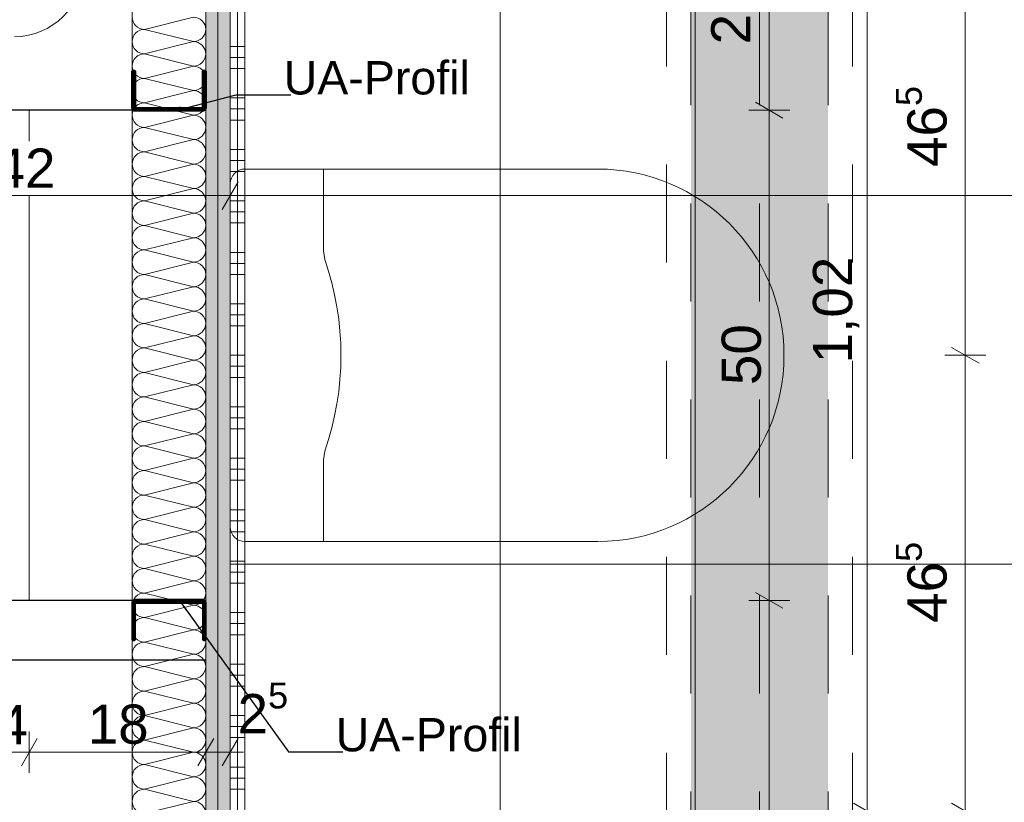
# Model space of a CAD drawing. Header units: metres. Extents: x -3.5 to 65.3, y -10.9 to 16.7.
# Tile 128 of 138: x 43.8 to 44.8, y 2.8 to 3.6. Entities that reach past the tile are written whole.
import ezdxf

# ---------------------------------------------------------------- set-up
doc = ezdxf.new("R2010")
doc.units = ezdxf.units.M
doc.header["$MEASUREMENT"] = 0
for name, pattern in [('Achse', [0.08, 0.04, -0.02, 0, -0.02]), ('DASHED', [0.015, 0.007, -0.008]), ('Untersicht', [0.04, 0.03, -0.01]), ('Wipeout_Contour', [1, 0, -1])]:
    doc.linetypes.add(name, pattern=pattern)
for name, color, linetype in [('102 - Bemaßung_ Beschriftung.Detail_ Ausschnitt', 7, 'Continuous'), ('612 - Struktur.Stahlbau', 7, 'Continuous'), ('654 - Abdeckung.Wand Belag', 7, 'Continuous'), ('660 - Unterkonstruktion.Trockenbau', 7, 'Continuous'), ('Abbruch_603 - Struktur.Bodenplatte_ Decke Roh', 7, 'Continuous'), ('Neubau_102 - Bemaßung_ Beschriftung.Detail_ Ausschnitt', 7, 'Continuous'), ('Neubau_606 - Struktur.Wand Innen Ausbau', 7, 'Continuous'), ('Neubau_612 - Struktur.Stahlbau', 7, 'Continuous'), ('Neubau_650 - Abdeckung.Fußboden Aufbau', 7, 'Continuous'), ('Neubau_653 - Abdeckung.TB Verkofferung', 7, 'Continuous'), ('Neubau_702 - Einrichtung.Möbel Sanitär', 7, 'Continuous'), ('Neubau_802 - HKLSE.Sanitär', 7, 'Continuous')]:
    doc.layers.add(name, color=color, linetype=linetype)
doc.styles.add('ERSTELLTER_STIL_1', font='txt')
doc.linetypes.add('Abbruch 1', pattern='A,0,[1,2022.0244.A_L5A-PL07.11_iB_1.OG Detail - WC ( 2.26 - 2.27 )1.Shx,S=0.000793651,R=0,X=0,Y=0],-0.1,0', length=0.1)
doc.dimstyles.new('ERSTELLTER_STIL__1', dxfattribs={"dimtxt": 0.04, "dimasz": 0.02128, "dimexe": 0.18, "dimexo": 0.0625, "dimgap": 0, "dimtad": 1, "dimzin": 0, "dimdsep": 46, "dimtxsty": 'ERSTELLTER_STIL_1', "dimblk": 'ARROWHEAD_2', "dimblk1": 'ARROWHEAD_2', "dimblk2": 'ARROWHEAD_2', "dimcen": 0.09, "dimse1": 1, "dimse2": 1, "dimclrd": 7, "dimclre": 7, "dimclrt": 7, "dimazin": 0, "dimtfac": 1, "dimtdec": 4, "dimtmove": 0, "dimatfit": 3, "dimfxl": 1, "dimtolj": 1, "dimtzin": 0, "dimarcsym": 0})
doc.dimstyles.new('ERSTELLTER_STIL__2', dxfattribs={"dimtxt": 0.04, "dimasz": 0.02128, "dimexe": 0.18, "dimexo": 0.0625, "dimgap": 0, "dimtad": 1, "dimzin": 0, "dimdsep": 46, "dimtxsty": 'ERSTELLTER_STIL_1', "dimblk": 'ARROWHEAD_2', "dimblk1": 'ARROWHEAD_2', "dimblk2": 'ARROWHEAD_2', "dimcen": 0.09, "dimse1": 1, "dimse2": 1, "dimclrd": 7, "dimclre": 7, "dimclrt": 7, "dimazin": 0, "dimtfac": 1, "dimtdec": 4, "dimtmove": 2, "dimatfit": 3, "dimfxl": 1, "dimtolj": 1, "dimtzin": 0, "dimarcsym": 0})
doc.dimstyles.new('ERSTELLTER_STIL__3', dxfattribs={"dimtxt": 0.04, "dimasz": 0.02128, "dimexe": 0.18, "dimexo": 0.0625, "dimgap": 0, "dimtad": 1, "dimtih": 1, "dimtoh": 1, "dimzin": 0, "dimdsep": 46, "dimtxsty": 'ERSTELLTER_STIL_1', "dimblk": 'ARROWHEAD_2', "dimblk1": 'ARROWHEAD_2', "dimblk2": 'ARROWHEAD_2', "dimcen": 0.09, "dimse1": 1, "dimse2": 1, "dimclrd": 7, "dimclre": 7, "dimclrt": 7, "dimazin": 0, "dimtfac": 1, "dimtdec": 4, "dimtmove": 0, "dimatfit": 3, "dimfxl": 1, "dimtolj": 1, "dimtzin": 0, "dimarcsym": 0})
doc.dimstyles.new('ERSTELLTER_STIL__4', dxfattribs={"dimtxt": 0.04, "dimasz": 0.02128, "dimexe": 0.18, "dimexo": 0.0625, "dimgap": 0, "dimtad": 1, "dimtih": 1, "dimtoh": 1, "dimzin": 0, "dimdsep": 46, "dimtxsty": 'ERSTELLTER_STIL_1', "dimblk": 'ARROWHEAD_2', "dimblk1": 'ARROWHEAD_2', "dimblk2": 'ARROWHEAD_2', "dimcen": 0.09, "dimse1": 1, "dimse2": 1, "dimclrd": 7, "dimclre": 7, "dimclrt": 7, "dimazin": 0, "dimtfac": 1, "dimtdec": 4, "dimtmove": 2, "dimatfit": 3, "dimfxl": 1, "dimtolj": 1, "dimtzin": 0, "dimarcsym": 0})
doc.dimstyles.new('ERSTELLTER_STIL__5', dxfattribs={"dimtxt": 0.04, "dimasz": 0.02128, "dimexe": 0.18, "dimexo": 0.0625, "dimgap": 0, "dimtad": 1, "dimtih": 1, "dimtoh": 1, "dimzin": 0, "dimdsep": 46, "dimtxsty": 'ERSTELLTER_STIL_1', "dimblk": 'ARROWHEAD_2', "dimblk1": 'ARROWHEAD_2', "dimblk2": 'ARROWHEAD_2', "dimcen": 0.09, "dimclrd": 7, "dimclre": 7, "dimclrt": 7, "dimazin": 0, "dimtfac": 1, "dimtdec": 4, "dimtmove": 0, "dimatfit": 3, "dimfxl": 1, "dimtolj": 1, "dimtzin": 0, "dimarcsym": 0})
doc.dimstyles.new('ERSTELLTER_STIL__6', dxfattribs={"dimtxt": 0.04, "dimasz": 0.02128, "dimexe": 0.18, "dimexo": 0.0625, "dimgap": 0, "dimtad": 1, "dimzin": 0, "dimdsep": 46, "dimtxsty": 'ERSTELLTER_STIL_1', "dimblk": 'ARROWHEAD_2', "dimblk1": 'ARROWHEAD_2', "dimblk2": 'ARROWHEAD_2', "dimcen": 0.09, "dimclrd": 7, "dimclre": 7, "dimclrt": 7, "dimazin": 0, "dimtfac": 1, "dimtdec": 4, "dimtmove": 0, "dimatfit": 3, "dimfxl": 1, "dimtolj": 1, "dimtzin": 0, "dimarcsym": 0})
doc.dimstyles.new('ERSTELLTER_STIL__7', dxfattribs={"dimtxt": 0.18, "dimasz": 0.010944, "dimexe": 0.18, "dimexo": 0.0625, "dimgap": 0, "dimtad": 0, "dimtih": 1, "dimtoh": 1, "dimdec": 4, "dimzin": 0, "dimdsep": 46, "dimcen": 0.09, "dimadec": 0, "dimazin": 0, "dimtfac": 1, "dimtdec": 4, "dimtmove": 0, "dimatfit": 3, "dimldrblk": 'ARROWHEAD_11', "dimfxl": 1, "dimtolj": 1, "dimtzin": 0, "dimarcsym": 0})
pattern_1 = [(45, (0, 0), (-0.0070710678, 0.0070710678), [0, -0.01])]

# ---------------------------------------------------------------- blocks, each defined once
blk = doc.blocks.new('*X76')
at = {"layer": 'Neubau_606 - Struktur.Wand Innen Ausbau', "color": 7, "linetype": 'Continuous', "lineweight": 5}
for p, q in [((43.9275, 3.6), (43.8775, 3.5875)), ((43.9275, 3.575), (43.8775, 3.5875)), ((43.9275, 3.575), (43.8775, 3.5625)), ((43.9275, 3.55), (43.8775, 3.5625)), ((43.9275, 3.55), (43.8775, 3.5375)), ((43.9275, 3.525), (43.8775, 3.5375)), ((43.9275, 3.525), (43.8775, 3.5125)), ((43.9275, 3.5), (43.8775, 3.5125)), ((43.9275, 3.5), (43.8775, 3.4875)), ((43.9275, 3.475), (43.8775, 3.4875)), ((43.9275, 3.475), (43.8775, 3.4625)), ((43.9275, 3.45), (43.8775, 3.4625)), ((43.9275, 3.45), (43.8775, 3.4375)), ((43.9275, 3.425), (43.8775, 3.4375)), ((43.9275, 3.425), (43.8775, 3.4125)), ((43.9275, 3.4), (43.8775, 3.4125)), ((43.9275, 3.4), (43.8775, 3.3875)), ((43.9275, 3.375), (43.8775, 3.3875)), ((43.9275, 3.375), (43.8775, 3.3625)), ((43.9275, 3.35), (43.8775, 3.3625)), ((43.9275, 3.35), (43.8775, 3.3375)), ((43.9275, 3.325), (43.8775, 3.3375)), ((43.9275, 3.325), (43.8775, 3.3125)), ((43.9275, 3.3), (43.8775, 3.3125)), ((43.9275, 3.3), (43.8775, 3.2875)), ((43.9275, 3.275), (43.8775, 3.2875)), ((43.9275, 3.275), (43.8775, 3.2625)), ((43.9275, 3.25), (43.8775, 3.2625)), ((43.9275, 3.25), (43.8775, 3.2375)), ((43.9275, 3.225), (43.8775, 3.2375)), ((43.9275, 3.225), (43.8775, 3.2125)), ((43.9275, 3.2), (43.8775, 3.2125)), ((43.9275, 3.2), (43.8775, 3.1875)), ((43.9275, 3.175), (43.8775, 3.1875)), ((43.9275, 3.175), (43.8775, 3.1625)), ((43.9275, 3.15), (43.8775, 3.1625)), ((43.9275, 3.15), (43.8775, 3.1375)), ((43.9275, 3.125), (43.8775, 3.1375)), ((43.9275, 3.125), (43.8775, 3.1125)), ((43.9275, 3.1), (43.8775, 3.1125)), ((43.9275, 3.1), (43.8775, 3.0875)), ((43.9275, 3.075), (43.8775, 3.0875)), ((43.9275, 3.075), (43.8775, 3.0625)), ((43.9275, 3.05), (43.8775, 3.0625)), ((43.9275, 3.05), (43.8775, 3.0375)), ((43.9275, 3.025), (43.8775, 3.0375)), ((43.9275, 3.025), (43.8775, 3.0125)), ((43.9275, 3), (43.8775, 3.0125)), ((43.9275, 3), (43.8775, 2.9875)), ((43.9275, 2.975), (43.8775, 2.9875)), ((43.9275, 2.975), (43.8775, 2.9625)), ((43.9275, 2.95), (43.8775, 2.9625)), ((43.9275, 2.95), (43.8775, 2.9375)), ((43.9275, 2.925), (43.8775, 2.9375)), ((43.9275, 2.925), (43.8775, 2.9125)), ((43.9275, 2.9), (43.8775, 2.9125)), ((43.9275, 2.9), (43.8775, 2.8875)), ((43.9275, 2.875), (43.8775, 2.8875)), ((43.9275, 2.875), (43.8775, 2.8625)), ((43.9275, 2.85), (43.8775, 2.8625)), ((43.9275, 2.85), (43.8775, 2.8375)), ((43.9275, 2.825), (43.8775, 2.8375)), ((43.9275, 2.825), (43.8775, 2.8125)), ((43.9275, 2.8), (43.8775, 2.8125)), ((43.9275, 2.8), (43.8775, 2.7875))]:
    blk.add_line(p, q, dxfattribs=at)
for centre, start, end in [((43.8775, 3.6), 180, 270), ((43.9275, 3.5875), 360, 90), ((43.8775, 3.575), 90, 180), ((43.9275, 3.5875), 270, 360), ((43.8775, 3.575), 180, 270), ((43.9275, 3.5625), 360, 90), ((43.8775, 3.55), 90, 180), ((43.9275, 3.5625), 270, 360), ((43.8775, 3.55), 180, 270), ((43.9275, 3.5375), 360, 90), ((43.8775, 3.525), 90, 180), ((43.9275, 3.5375), 270, 360), ((43.8775, 3.525), 180, 270), ((43.9275, 3.5125), 360, 90), ((43.8775, 3.5), 90, 180), ((43.9275, 3.5125), 270, 360), ((43.8775, 3.5), 180, 270), ((43.9275, 3.4875), 360, 90), ((43.8775, 3.475), 90, 180), ((43.9275, 3.4875), 270, 360), ((43.8775, 3.475), 180, 270), ((43.9275, 3.4625), 360, 90), ((43.8775, 3.45), 90, 180), ((43.9275, 3.4625), 270, 360), ((43.8775, 3.45), 180, 270), ((43.9275, 3.4375), 360, 90), ((43.8775, 3.425), 90, 180), ((43.9275, 3.4375), 270, 360), ((43.8775, 3.425), 180, 270), ((43.9275, 3.4125), 360, 90), ((43.8775, 3.4), 90, 180), ((43.9275, 3.4125), 270, 360), ((43.8775, 3.4), 180, 270), ((43.9275, 3.3875), 360, 90), ((43.8775, 3.375), 90, 180), ((43.9275, 3.3875), 270, 360), ((43.8775, 3.375), 180, 270), ((43.9275, 3.3625), 360, 90), ((43.8775, 3.35), 90, 180), ((43.9275, 3.3625), 270, 360), ((43.8775, 3.35), 180, 270), ((43.9275, 3.3375), 360, 90), ((43.8775, 3.325), 90, 180), ((43.9275, 3.3375), 270, 360), ((43.8775, 3.325), 180, 270), ((43.9275, 3.3125), 360, 90), ((43.8775, 3.3), 90, 180), ((43.9275, 3.3125), 270, 360), ((43.8775, 3.3), 180, 270), ((43.9275, 3.2875), 360, 90), ((43.8775, 3.275), 90, 180), ((43.9275, 3.2875), 270, 360), ((43.8775, 3.275), 180, 270), ((43.9275, 3.2625), 360, 90), ((43.8775, 3.25), 90, 180), ((43.9275, 3.2625), 270, 360), ((43.8775, 3.25), 180, 270), ((43.9275, 3.2375), 360, 90), ((43.8775, 3.225), 90, 180), ((43.9275, 3.2375), 270, 360), ((43.8775, 3.225), 180, 270), ((43.9275, 3.2125), 360, 90), ((43.8775, 3.2), 90, 180), ((43.9275, 3.2125), 270, 360), ((43.8775, 3.2), 180, 270), ((43.9275, 3.1875), 360, 90), ((43.8775, 3.175), 90, 180), ((43.9275, 3.1875), 270, 360), ((43.8775, 3.175), 180, 270), ((43.9275, 3.1625), 360, 90), ((43.8775, 3.15), 90, 180), ((43.9275, 3.1625), 270, 360), ((43.8775, 3.15), 180, 270), ((43.9275, 3.1375), 360, 90), ((43.8775, 3.125), 90, 180), ((43.9275, 3.1375), 270, 360), ((43.8775, 3.125), 180, 270), ((43.9275, 3.1125), 360, 90), ((43.8775, 3.1), 90, 180), ((43.9275, 3.1125), 270, 360), ((43.8775, 3.1), 180, 270), ((43.9275, 3.0875), 360, 90), ((43.8775, 3.075), 90, 180), ((43.9275, 3.0875), 270, 360), ((43.8775, 3.075), 180, 270), ((43.9275, 3.0625), 360, 90), ((43.8775, 3.05), 90, 180), ((43.9275, 3.0625), 270, 360), ((43.8775, 3.05), 180, 270), ((43.9275, 3.0375), 360, 90), ((43.8775, 3.025), 90, 180), ((43.9275, 3.0375), 270, 360), ((43.8775, 3.025), 180, 270), ((43.9275, 3.0125), 360, 90), ((43.8775, 3), 90, 180), ((43.9275, 3.0125), 270, 360), ((43.8775, 3), 180, 270), ((43.9275, 2.9875), 360, 90), ((43.8775, 2.975), 90, 180), ((43.9275, 2.9875), 270, 360), ((43.8775, 2.975), 180, 270), ((43.9275, 2.9625), 360, 90), ((43.8775, 2.95), 90, 180), ((43.9275, 2.9625), 270, 360), ((43.8775, 2.95), 180, 270), ((43.9275, 2.9375), 360, 90), ((43.8775, 2.925), 90, 180), ((43.9275, 2.9375), 270, 360), ((43.8775, 2.925), 180, 270), ((43.9275, 2.9125), 360, 90), ((43.8775, 2.9), 90, 180), ((43.9275, 2.9125), 270, 360), ((43.8775, 2.9), 180, 270), ((43.9275, 2.8875), 360, 90), ((43.8775, 2.875), 90, 180), ((43.9275, 2.8875), 270, 360), ((43.8775, 2.875), 180, 270), ((43.9275, 2.8625), 360, 90), ((43.8775, 2.85), 90, 180), ((43.9275, 2.8625), 270, 360), ((43.8775, 2.85), 180, 270), ((43.9275, 2.8375), 360, 90), ((43.8775, 2.825), 90, 180), ((43.9275, 2.8375), 270, 360), ((43.8775, 2.825), 180, 270), ((43.9275, 2.8125), 360, 90), ((43.8775, 2.8), 90, 180), ((43.9275, 2.8125), 270, 360), ((43.8775, 2.8), 180, 270), ((43.9275, 2.7875), 360, 90)]:
    blk.add_arc(centre, 0.0125, start, end, dxfattribs=at)
blk = doc.blocks.new('*X106')
at = {"layer": '654 - Abdeckung.Wand Belag', "color": 7, "linetype": 'Continuous', "lineweight": 5}
for p, q in [((43.9725, 3.6225), (43.9725, 3.57)), ((43.965, 3.57), (43.98, 3.57)), ((43.9725, 3.57), (43.9725, 3.5175)), ((43.965, 3.5588), (43.98, 3.5588)), ((43.965, 3.5475), (43.98, 3.5475)), ((43.965, 3.5175), (43.98, 3.5175)), ((43.9725, 3.5175), (43.9725, 3.465)), ((43.965, 3.5063), (43.98, 3.5063)), ((43.965, 3.495), (43.98, 3.495)), ((43.965, 3.465), (43.98, 3.465)), ((43.9725, 3.465), (43.9725, 3.4125)), ((43.965, 3.4538), (43.98, 3.4538)), ((43.965, 3.4425), (43.98, 3.4425)), ((43.965, 3.4125), (43.98, 3.4125)), ((43.9725, 3.4125), (43.9725, 3.36)), ((43.965, 3.4013), (43.98, 3.4013)), ((43.965, 3.39), (43.98, 3.39)), ((43.965, 3.36), (43.98, 3.36)), ((43.9725, 3.36), (43.9725, 3.3075)), ((43.965, 3.3488), (43.98, 3.3488)), ((43.965, 3.3375), (43.98, 3.3375)), ((43.965, 3.3075), (43.98, 3.3075)), ((43.9725, 3.3075), (43.9725, 3.255)), ((43.965, 3.2963), (43.98, 3.2963)), ((43.965, 3.285), (43.98, 3.285)), ((43.965, 3.255), (43.98, 3.255)), ((43.9725, 3.255), (43.9725, 3.2025)), ((43.965, 3.2438), (43.98, 3.2438)), ((43.965, 3.2325), (43.98, 3.2325)), ((43.965, 3.2025), (43.98, 3.2025)), ((43.9725, 3.2025), (43.9725, 3.15)), ((43.965, 3.1913), (43.98, 3.1913)), ((43.965, 3.18), (43.98, 3.18)), ((43.965, 3.15), (43.98, 3.15)), ((43.9725, 3.15), (43.9725, 3.0975)), ((43.965, 3.1388), (43.98, 3.1388)), ((43.965, 3.1275), (43.98, 3.1275)), ((43.965, 3.0975), (43.98, 3.0975)), ((43.9725, 3.0975), (43.9725, 3.045)), ((43.965, 3.0863), (43.98, 3.0863)), ((43.965, 3.075), (43.98, 3.075)), ((43.965, 3.045), (43.98, 3.045)), ((43.9725, 3.045), (43.9725, 2.9925)), ((43.965, 3.0338), (43.98, 3.0338)), ((43.965, 3.0225), (43.98, 3.0225)), ((43.965, 2.9925), (43.98, 2.9925)), ((43.9725, 2.9925), (43.9725, 2.94)), ((43.965, 2.9813), (43.98, 2.9813)), ((43.965, 2.97), (43.98, 2.97)), ((43.965, 2.94), (43.98, 2.94)), ((43.9725, 2.94), (43.9725, 2.8875)), ((43.965, 2.9288), (43.98, 2.9288)), ((43.965, 2.9175), (43.98, 2.9175)), ((43.965, 2.8875), (43.98, 2.8875)), ((43.9725, 2.8875), (43.9725, 2.835)), ((43.965, 2.8763), (43.98, 2.8763)), ((43.965, 2.865), (43.98, 2.865)), ((43.965, 2.835), (43.98, 2.835)), ((43.9725, 2.835), (43.9725, 2.7825)), ((43.965, 2.8238), (43.98, 2.8238)), ((43.965, 2.8125), (43.98, 2.8125))]:
    blk.add_line(p, q, dxfattribs=at)
blk = doc.blocks.new('*D204')
at = {"layer": '102 - Bemaßung_ Beschriftung.Detail_ Ausschnitt', "color": 7, "linetype": 'Continuous', "lineweight": 5}
for p, q in [((44.629, 3.8019), (44.601, 3.8181)), ((44.615, 3.81), (44.615, 3.8237)), ((44.636, 3.81), (44.594, 3.81)), ((44.615, 2.79), (44.615, 3.81)), ((44.601, 2.7981), (44.629, 2.7819))]:
    blk.add_line(p, q, dxfattribs=at)
at = {"layer": '102 - Bemaßung_ Beschriftung.Detail_ Ausschnitt', "color": 7, "lineweight": 5, "insert": (44.607, 3.2468), "char_height": 0.04, "attachment_point": 7, "rotation": 90, "style": 'ERSTELLTER_STIL_1'}
blk.add_mtext('\\A1;{\\pql;\\fArial|b0|i0|c0|p38;1,02}', dxfattribs=at)
blk = doc.blocks.new('ARROWHEAD_2')
at = {"color": 0, "linetype": 'Continuous', "lineweight": 0}
for p, q in [((-0.378, -0.655), (0.378, 0.655)), ((0, 0), (-1, 0))]:
    blk.add_line(p, q, dxfattribs=at)
blk = doc.blocks.new('*D211')
at = {"layer": '102 - Bemaßung_ Beschriftung.Detail_ Ausschnitt', "color": 7, "linetype": 'Continuous', "lineweight": 5}
for p, q in [((45.6185, 3.7119), (45.5905, 3.7281)), ((45.6045, 3.72), (45.6045, 3.7337)), ((45.6255, 3.72), (45.5835, 3.72)), ((45.6045, 3.56), (45.6045, 3.72)), ((45.5905, 3.5681), (45.6185, 3.5519)), ((45.6255, 3.56), (45.5835, 3.56))]:
    blk.add_line(p, q, dxfattribs=at)
at = {"layer": '102 - Bemaßung_ Beschriftung.Detail_ Ausschnitt', "color": 7, "lineweight": 5, "insert": (45.5965, 3.6096), "char_height": 0.04, "attachment_point": 7, "rotation": 90, "style": 'ERSTELLTER_STIL_1'}
blk.add_mtext('\\A1;{\\pql;\\fArial|b0|i0|c0|p38;16}', dxfattribs=at)
blk = doc.blocks.new('*D218')
at = {"layer": '102 - Bemaßung_ Beschriftung.Detail_ Ausschnitt', "color": 7, "linetype": 'Continuous', "lineweight": 5}
for p, q in [((44.536, 3.005), (44.494, 3.005)), ((44.501, 3.0131), (44.529, 2.9969)), ((44.515, 2.545), (44.515, 3.005)), ((44.501, 2.5531), (44.529, 2.5369)), ((44.536, 2.545), (44.494, 2.545))]:
    blk.add_line(p, q, dxfattribs=at)
at = {"layer": '102 - Bemaßung_ Beschriftung.Detail_ Ausschnitt', "color": 7, "lineweight": 5, "insert": (44.507, 2.6907), "char_height": 0.04, "attachment_point": 7, "rotation": 90, "style": 'ERSTELLTER_STIL_1'}
blk.add_mtext('\\A1;{\\pql;\\fArial|b0|i0|c0|p38;46}', dxfattribs=at)
blk = doc.blocks.new('*D219')
at = {"layer": '102 - Bemaßung_ Beschriftung.Detail_ Ausschnitt', "color": 7, "linetype": 'Continuous', "lineweight": 5}
for p, q in [((44.501, 3.5131), (44.529, 3.4969)), ((44.536, 3.505), (44.494, 3.505)), ((44.515, 3.005), (44.515, 3.505)), ((44.536, 3.005), (44.494, 3.005)), ((44.501, 3.0131), (44.529, 2.9969))]:
    blk.add_line(p, q, dxfattribs=at)
at = {"layer": '102 - Bemaßung_ Beschriftung.Detail_ Ausschnitt', "color": 7, "lineweight": 5, "insert": (44.507, 3.2246), "char_height": 0.04, "attachment_point": 7, "rotation": 90, "style": 'ERSTELLTER_STIL_1'}
blk.add_mtext('\\A1;{\\pql;\\fArial|b0|i0|c0|p38;50}', dxfattribs=at)
blk = doc.blocks.new('*D220')
at = {"layer": '102 - Bemaßung_ Beschriftung.Detail_ Ausschnitt', "color": 7, "linetype": 'Continuous', "lineweight": 5}
for p, q in [((44.529, 3.7119), (44.501, 3.7281)), ((44.515, 3.72), (44.515, 3.7337)), ((44.536, 3.72), (44.494, 3.72)), ((44.515, 3.505), (44.515, 3.72)), ((44.501, 3.5131), (44.529, 3.4969)), ((44.536, 3.505), (44.494, 3.505))]:
    blk.add_line(p, q, dxfattribs=at)
at = {"layer": '102 - Bemaßung_ Beschriftung.Detail_ Ausschnitt', "color": 7, "lineweight": 5, "insert": (44.5074, 3.5721), "char_height": 0.04, "attachment_point": 7, "rotation": 90, "style": 'ERSTELLTER_STIL_1'}
blk.add_mtext('\\A1;{\\pql;\\fArial|b0|i0|c0|p38;21\\fArial|b0|i0|c0|p38;\\A1{\\H.66x;\\S5^  ;}}', dxfattribs=at)
blk = doc.blocks.new('*D229')
at = {"layer": '102 - Bemaßung_ Beschriftung.Detail_ Ausschnitt', "color": 7, "linetype": 'Continuous', "lineweight": 5}
for p, q in [((44.701, 3.2631), (44.729, 3.2469)), ((44.736, 3.255), (44.694, 3.255)), ((44.715, 2.79), (44.715, 3.255)), ((44.701, 2.7981), (44.729, 2.7819)), ((44.736, 2.79), (44.694, 2.79))]:
    blk.add_line(p, q, dxfattribs=at)
at = {"layer": '102 - Bemaßung_ Beschriftung.Detail_ Ausschnitt', "color": 7, "lineweight": 5, "insert": (44.7076, 2.9821), "char_height": 0.04, "attachment_point": 7, "rotation": 90, "style": 'ERSTELLTER_STIL_1'}
blk.add_mtext('\\A1;{\\pql;\\fArial|b0|i0|c0|p38;46\\fArial|b0|i0|c0|p38;\\A1{\\H.66x;\\S5^  ;}}', dxfattribs=at)
blk = doc.blocks.new('*D230')
at = {"layer": '102 - Bemaßung_ Beschriftung.Detail_ Ausschnitt', "color": 7, "linetype": 'Continuous', "lineweight": 5}
for p, q in [((44.729, 3.7119), (44.701, 3.7281)), ((44.715, 3.72), (44.715, 3.7337)), ((44.736, 3.72), (44.694, 3.72)), ((44.715, 3.255), (44.715, 3.72)), ((44.701, 3.2631), (44.729, 3.2469)), ((44.736, 3.255), (44.694, 3.255))]:
    blk.add_line(p, q, dxfattribs=at)
at = {"layer": '102 - Bemaßung_ Beschriftung.Detail_ Ausschnitt', "color": 7, "lineweight": 5, "insert": (44.7076, 3.4471), "char_height": 0.04, "attachment_point": 7, "rotation": 90, "style": 'ERSTELLTER_STIL_1'}
blk.add_mtext('\\A1;{\\pql;\\fArial|b0|i0|c0|p38;46\\fArial|b0|i0|c0|p38;\\A1{\\H.66x;\\S5^  ;}}', dxfattribs=at)
blk = doc.blocks.new('*D316')
at = {"layer": '102 - Bemaßung_ Beschriftung.Detail_ Ausschnitt', "color": 7, "linetype": 'Continuous', "lineweight": 5}
for p, q in [((47.046, 3.7281), (47.074, 3.7119)), ((47.081, 3.72), (47.039, 3.72)), ((47.06, 0.255), (47.06, 3.72)), ((47.046, 0.2631), (47.074, 0.2469)), ((47.081, 0.255), (47.039, 0.255)), ((47.06, 0.2413), (47.06, 0.255))]:
    blk.add_line(p, q, dxfattribs=at)
at = {"layer": '102 - Bemaßung_ Beschriftung.Detail_ Ausschnitt', "color": 7, "lineweight": 5, "insert": (47.0597, 1.9243), "char_height": 0.04, "attachment_point": 7, "rotation": 90, "style": 'ERSTELLTER_STIL_1'}
blk.add_mtext('\\A1;{\\pql;\\fArial|b0|i0|c0|p38;3,46\\fArial|b0|i0|c0|p38;\\A1{\\H.66x;\\S5^  ;}}', dxfattribs=at)
blk = doc.blocks.new('*D329')
at = {"layer": '102 - Bemaßung_ Beschriftung.Detail_ Ausschnitt', "color": 7, "linetype": 'Continuous', "lineweight": 5}
for p, q in [((43.7281, 2.8642), (43.7119, 2.8362)), ((43.72, 2.8292), (43.72, 2.8712)), ((43.7681, 2.8642), (43.7519, 2.8362)), ((43.76, 2.8292), (43.76, 2.8712)), ((43.57, 2.8502), (43.72, 2.8502)), ((43.72, 2.8502), (43.76, 2.8502))]:
    blk.add_line(p, q, dxfattribs=at)
at = {"layer": '102 - Bemaßung_ Beschriftung.Detail_ Ausschnitt', "color": 7, "lineweight": 5, "insert": (43.7275, 2.8582), "char_height": 0.04, "attachment_point": 7, "style": 'ERSTELLTER_STIL_1'}
blk.add_mtext('\\A1;{\\pql;\\fArial|b0|i0|c0|p38;4}', dxfattribs=at)
blk = doc.blocks.new('*D330')
at = {"layer": '102 - Bemaßung_ Beschriftung.Detail_ Ausschnitt', "color": 7, "linetype": 'Continuous', "lineweight": 5}
for p, q in [((43.7681, 2.8642), (43.7519, 2.8362)), ((43.76, 2.8292), (43.76, 2.8712)), ((43.9481, 2.8642), (43.9319, 2.8362)), ((43.94, 2.8292), (43.94, 2.8712)), ((43.76, 2.8502), (43.94, 2.8502))]:
    blk.add_line(p, q, dxfattribs=at)
at = {"layer": '102 - Bemaßung_ Beschriftung.Detail_ Ausschnitt', "color": 7, "lineweight": 5, "insert": (43.8196, 2.8582), "char_height": 0.04, "attachment_point": 7, "style": 'ERSTELLTER_STIL_1'}
blk.add_mtext('\\A1;{\\pql;\\fArial|b0|i0|c0|p38;18}', dxfattribs=at)
blk = doc.blocks.new('*D331')
at = {"layer": '102 - Bemaßung_ Beschriftung.Detail_ Ausschnitt', "color": 7, "linetype": 'Continuous', "lineweight": 5}
for p, q in [((43.9481, 2.8642), (43.9319, 2.8362)), ((43.94, 2.8292), (43.94, 2.8712)), ((43.9569, 2.8362), (43.9731, 2.8642)), ((43.965, 2.8292), (43.965, 2.8712)), ((43.94, 2.8502), (43.965, 2.8502)), ((43.965, 2.8502), (43.9787, 2.8502))]:
    blk.add_line(p, q, dxfattribs=at)
at = {"layer": '102 - Bemaßung_ Beschriftung.Detail_ Ausschnitt', "color": 7, "lineweight": 5, "insert": (43.9725, 2.8578), "char_height": 0.04, "attachment_point": 7, "style": 'ERSTELLTER_STIL_1'}
blk.add_mtext('\\A1;{\\pql;\\fArial|b0|i0|c0|p38;2\\fArial|b0|i0|c0|p38;\\A1{\\H.66x;\\S5^  ;}}', dxfattribs=at)
blk = doc.blocks.new('*D382')
at = {"layer": '102 - Bemaßung_ Beschriftung.Detail_ Ausschnitt', "color": 7, "linetype": 'Continuous', "lineweight": 5}
for p, q in [((43.965, 0.9763), (43.965, 1.0183)), ((44.439, 0.9763), (44.439, 1.0183)), ((43.9731, 1.0113), (43.9569, 0.9833)), ((44.4471, 1.0113), (44.4309, 0.9833)), ((43.9513, 0.9973), (43.965, 0.9973)), ((43.965, 0.9973), (44.439, 0.9973))]:
    blk.add_line(p, q, dxfattribs=at)
at = {"layer": '102 - Bemaßung_ Beschriftung.Detail_ Ausschnitt', "color": 7, "lineweight": 5, "insert": (44.1616, 1.0053), "char_height": 0.04, "attachment_point": 7, "style": 'ERSTELLTER_STIL_1'}
blk.add_mtext('\\A1;{\\pql;\\fArial|b0|i0|c0|p38;47\\fArial|b0|i0|c0|p38;\\A1{\\H.66x;\\S4^  ;}}', dxfattribs=at)
blk = doc.blocks.new('*D383')
at = {"layer": '102 - Bemaßung_ Beschriftung.Detail_ Ausschnitt', "color": 7, "linetype": 'Continuous', "lineweight": 5}
for p, q in [((44.439, 0.9763), (44.439, 1.0183)), ((45.041, 0.9763), (45.041, 1.0183)), ((44.4471, 1.0113), (44.4309, 0.9833)), ((45.0491, 1.0113), (45.0329, 0.9833)), ((44.439, 0.9973), (45.041, 0.9973))]:
    blk.add_line(p, q, dxfattribs=at)
at = {"layer": '102 - Bemaßung_ Beschriftung.Detail_ Ausschnitt', "color": 7, "lineweight": 5, "insert": (44.7629, 1.0046), "char_height": 0.04, "attachment_point": 7, "style": 'ERSTELLTER_STIL_1'}
blk.add_mtext('\\A1;{\\pql;\\fArial|b0|i0|c0|p38;60\\fArial|b0|i0|c0|p38;\\A1{\\H.66x;\\S2^  ;}}', dxfattribs=at)
blk = doc.blocks.new('*D424')
at = {"layer": '102 - Bemaßung_ Beschriftung.Detail_ Ausschnitt', "color": 7, "linetype": 'Continuous', "lineweight": 5}
for p, q in [((43.545, 3.3969), (43.545, 3.4389)), ((43.965, 3.3969), (43.965, 3.4389)), ((43.5531, 3.4319), (43.5369, 3.4039)), ((43.9731, 3.4319), (43.9569, 3.4039)), ((40.2, 3.4179), (43.545, 3.4179)), ((43.545, 3.4179), (43.965, 3.4179))]:
    blk.add_line(p, q, dxfattribs=at)
at = {"color": 254, "linetype": 'Wipeout_Contour', "lineweight": 0, "ltscale": 175.573062}
blk.add_wipeout([(43.7171, 3.4184), (43.7928, 3.4184), (43.7928, 3.4734), (43.7171, 3.4734)], dxfattribs=at).dxf.layer = '102 - Bemaßung_ Beschriftung.Detail_ Ausschnitt'
at = {"layer": '102 - Bemaßung_ Beschriftung.Detail_ Ausschnitt', "color": 7, "lineweight": 5, "insert": (43.7246, 3.4259), "char_height": 0.04, "attachment_point": 7, "style": 'ERSTELLTER_STIL_1'}
blk.add_mtext('\\A1;{\\pql;\\fArial|b0|i0|c0|p38;42}', dxfattribs=at)
blk = doc.blocks.new('*D425')
at = {"layer": '102 - Bemaßung_ Beschriftung.Detail_ Ausschnitt', "color": 7, "linetype": 'Continuous', "lineweight": 5}
for p, q in [((47.16, 3.3969), (47.16, 3.4389)), ((43.9731, 3.4319), (43.9569, 3.4039)), ((47.1681, 3.4319), (47.1519, 3.4039)), ((43.965, 3.4179), (47.16, 3.4179))]:
    blk.add_line(p, q, dxfattribs=at)
at = {"color": 254, "linetype": 'Wipeout_Contour', "lineweight": 0, "ltscale": 182.781049}
blk.add_wipeout([(45.4918, 3.4184), (45.6332, 3.4184), (45.6332, 3.4734), (45.4918, 3.4734)], dxfattribs=at).dxf.layer = '102 - Bemaßung_ Beschriftung.Detail_ Ausschnitt'
at = {"layer": '102 - Bemaßung_ Beschriftung.Detail_ Ausschnitt', "color": 7, "lineweight": 5, "insert": (45.4993, 3.4181), "char_height": 0.04, "attachment_point": 7, "style": 'ERSTELLTER_STIL_1'}
blk.add_mtext('\\A1;{\\pql;\\fArial|b0|i0|c0|p38;3,19\\fArial|b0|i0|c0|p38;\\A1{\\H.66x;\\S5^  ;}}', dxfattribs=at)
blk = doc.blocks.new('*D427')
at = {"layer": '102 - Bemaßung_ Beschriftung.Detail_ Ausschnitt', "color": 7, "linetype": 'Continuous', "lineweight": 5}
for p, q in [((44.2264, 3.7281), (44.2544, 3.7119)), ((44.2614, 3.72), (44.2194, 3.72)), ((44.2404, 0.255), (44.2404, 3.72)), ((44.2264, 0.2631), (44.2544, 0.2469)), ((44.2614, 0.255), (44.215, 0.255)), ((44.2404, 0.2413), (44.2404, 0.255))]:
    blk.add_line(p, q, dxfattribs=at)
at = {"color": 254, "linetype": 'Wipeout_Contour', "lineweight": 0, "ltscale": 177.039483}
blk.add_wipeout([(44.2399, 1.9168), (44.2399, 2.0582), (44.1849, 2.0582), (44.1849, 1.9168)], dxfattribs=at).dxf.layer = '102 - Bemaßung_ Beschriftung.Detail_ Ausschnitt'
at = {"layer": '102 - Bemaßung_ Beschriftung.Detail_ Ausschnitt', "color": 7, "lineweight": 5, "insert": (44.2402, 1.9243), "char_height": 0.04, "attachment_point": 7, "rotation": 90, "style": 'ERSTELLTER_STIL_1'}
blk.add_mtext('\\A1;{\\pql;\\fArial|b0|i0|c0|p38;3,46\\fArial|b0|i0|c0|p38;\\A1{\\H.66x;\\S5^  ;}}', dxfattribs=at)
blk = doc.blocks.new('ARROWHEAD_11')
at = {"color": 0, "linetype": 'Continuous', "lineweight": 0}
blk.add_line((0, 0), (-1, 0), dxfattribs=at)
at = {"color": 0, "linetype": 'Continuous', "lineweight": 0, "const_width": 0.25, "flags": 128}
blk.add_lwpolyline([(-0.125, 0, 1), (0.125, 0, 1)], format="xyb", close=True, dxfattribs=at)

msp = doc.modelspace()

# ---------------------------------------------------------------- hatches: boundary and pattern name
at = {"layer": 'Neubau_606 - Struktur.Wand Innen Ausbau', "linetype": 'Continuous', "lineweight": 0, "true_color": 0x000000}
h = msp.add_hatch(dxfattribs=at)
h.set_pattern_fill('Gips_0001', color=18, style=0, pattern_type=2)
h.set_pattern_definition(pattern_1)
h.paths.add_polyline_path([(43.94, 3.7325), (43.94, 0.71), (43.9525, 0.71), (43.9525, 3.7294), (43.9483, 3.7325)])
h = msp.add_hatch(dxfattribs=at)
h.set_pattern_fill('Gips_0001', color=18, style=0, pattern_type=2)
h.set_pattern_definition(pattern_1)
h.paths.add_polyline_path([(43.9525, 3.72), (43.9525, 0.71), (43.965, 0.71), (43.965, 3.72)])
at = {"layer": 'Neubau_650 - Abdeckung.Fußboden Aufbau', "linetype": 'Continuous', "lineweight": 13, "true_color": 0xafafaf}
h = msp.add_hatch(dxfattribs=at)
h.set_pattern_fill('Raster_60x60_Fuge_2mm_0001', color=253, style=0, pattern_type=2)
h.set_pattern_definition([(0, (46.245, 3.6435), (0, 0.602), []), (90, (46.245, 3.6435), (-0.602, 0), [])])
h.paths.add_polyline_path([(47.16, 3.72), (43.965, 3.72), (43.965, 0.505), (44.215, 0.505), (44.215, 0.255), (47.16, 0.255)])

# ---------------------------------------------------------------- linework, layer by layer
at = {"layer": '654 - Abdeckung.Wand Belag', "color": 7, "linetype": 'Continuous', "lineweight": 5, "flags": 128}
for points in [[(43.965, 3.705), (43.965, 0.505)], [(43.98, 0.52), (43.98, 3.705)]]:
    msp.add_lwpolyline(points, dxfattribs=at)
at = {"layer": '660 - Unterkonstruktion.Trockenbau', "color": 7, "linetype": 'Continuous', "lineweight": 70, "flags": 128}
msp.add_lwpolyline([(43.9394, 3.545), (43.9394, 3.5077, -0.414214), (43.9366, 3.505), (43.8683, 3.505, -0.414214), (43.8656, 3.5077), (43.8656, 3.545), (43.8673, 3.545), (43.8673, 3.5077, 0.414214), (43.8683, 3.5067), (43.9366, 3.5067, 0.414214), (43.9376, 3.5077), (43.9376, 3.545)], format="xyb", close=True, dxfattribs=at)
at = {"layer": '660 - Unterkonstruktion.Trockenbau', "color": 7, "linetype": 'Continuous', "lineweight": 25}
msp.add_lwpolyline([(43.94, 3.505), (43.57, 3.505)], dxfattribs=at)
at = {"layer": 'Abbruch_603 - Struktur.Bodenplatte_ Decke Roh', "color": 7, "linetype": 'Abbruch 1', "lineweight": 18}
msp.add_arc((43.745, 3.65), 0.07, 270, 0, dxfattribs=at)
at = {"layer": 'Neubau_606 - Struktur.Wand Innen Ausbau', "color": 1, "linetype": 'Continuous', "lineweight": 5}
for p, q in [((43.94, 0.71), (43.94, 3.7325)), ((43.9525, 0.71), (43.9525, 3.7294))]:
    msp.add_line(p, q, dxfattribs=at)
at = {"layer": 'Neubau_606 - Struktur.Wand Innen Ausbau', "color": 1, "linetype": 'Continuous', "lineweight": 5, "flags": 128}
for points in [[(43.865, 3.795), (43.865, 0.71)], [(43.965, 0.71), (43.965, 3.72)]]:
    msp.add_lwpolyline(points, dxfattribs=at)
at = {"layer": 'Neubau_612 - Struktur.Stahlbau', "color": 1, "linetype": 'Untersicht', "lineweight": 13}
for p, q in [((44.435, 0.71), (44.435, 5.19)), ((44.575, 0.71), (44.575, 5.19))]:
    msp.add_line(p, q, dxfattribs=at)
at = {"layer": 'Neubau_612 - Struktur.Stahlbau', "color": 1, "linetype": 'Achse', "lineweight": 9}
msp.add_line((44.505, 0.71), (44.505, 5.19), dxfattribs=at)
at = {"layer": 'Neubau_650 - Abdeckung.Fußboden Aufbau', "color": 1, "linetype": 'Continuous', "lineweight": 13, "flags": 128}
msp.add_lwpolyline([(47.16, 3.72), (47.16, 0.255), (44.215, 0.255), (44.215, 0.505), (43.965, 0.505), (43.965, 3.72), (45.86, 3.72)], dxfattribs=at)
at = {"layer": 'Neubau_653 - Abdeckung.TB Verkofferung', "color": 1, "linetype": 'Untersicht', "lineweight": 9}
for p, q in [((44.41, 0.7495), (44.41, 5.19)), ((44.6, 0.7495), (44.6, 5.19))]:
    msp.add_line(p, q, dxfattribs=at)
at = {"layer": 'Neubau_702 - Einrichtung.Möbel Sanitär', "color": 1, "linetype": 'Continuous', "lineweight": 9}
for p, q in [((44.06, 3.445), (44.06, 3.3616)), ((44.06, 3.3616), (44.0615, 3.3528)), ((44.06, 3.1484), (44.0615, 3.1572)), ((44.06, 3.065), (44.06, 3.1484))]:
    msp.add_line(p, q, dxfattribs=at)
at = {"layer": 'Neubau_702 - Einrichtung.Möbel Sanitär', "color": 1, "linetype": 'Continuous', "lineweight": 9, "flags": 128}
msp.add_lwpolyline([(44.06, 3.445), (44.34, 3.445, -1), (44.34, 3.065), (44.06, 3.065), (43.98, 3.065, -0.414214), (43.965, 3.08), (43.965, 3.43, -0.414214), (43.98, 3.445)], format="xyb", close=True, dxfattribs=at)
at = {"layer": 'Neubau_702 - Einrichtung.Möbel Sanitär', "color": 1, "linetype": 'Continuous', "lineweight": 9}
msp.add_arc((43.7803, 3.255), 0.2977, 340.8176, 19.1823, dxfattribs=at)
at = {"layer": 'Neubau_802 - HKLSE.Sanitär', "color": 1, "linetype": 'Continuous', "lineweight": 9}
for p, q in [((43.76, 3.505), (43.76, 3.005)), ((43.94, 3.505), (43.76, 3.505)), ((43.94, 3.505), (43.94, 3.005)), ((43.94, 3.005), (43.76, 3.005))]:
    msp.add_line(p, q, dxfattribs=at)
at = {"layer": 'Neubau_802 - HKLSE.Sanitär', "color": 1, "linetype": 'DASHED', "lineweight": 9, "flags": 128}
for points in [[(43.76, 3.505), (43.76, 3.005)], [(43.94, 3.505), (43.76, 3.505)], [(43.94, 3.005), (43.94, 3.505)], [(43.76, 3.005), (43.94, 3.005)]]:
    msp.add_lwpolyline(points, dxfattribs=at)

# ---------------------------------------------------------------- block references
at = {"layer": '654 - Abdeckung.Wand Belag', "color": 7, "lineweight": 5}
msp.add_blockref('*X106', (0, 0), dxfattribs=at)
at = {"layer": 'Neubau_606 - Struktur.Wand Innen Ausbau', "color": 1, "lineweight": 13}
msp.add_blockref('*X76', (0, 0), dxfattribs=at)

# ---------------------------------------------------------------- dimensions: what is measured, and where the dimension line sits
at = {"layer": '102 - Bemaßung_ Beschriftung.Detail_ Ausschnitt', "color": 7, "linetype": 'Continuous', "lineweight": 5}
for base, p1, p2, dimstyle, picture, middle in [((44.615, 3.81), (45.465, 2.79), (43.57, 3.81), 'ERSTELLTER_STIL__1', '*D204', (44.587, 3.2987)), ((44.51499, 3.72), (43.75999, 3.50498), (43.96499, 3.72), 'ERSTELLTER_STIL__1', '*D220', (44.48699, 3.65663)), ((44.71499, 3.72), (43.96499, 3.25498), (43.96499, 3.72), 'ERSTELLTER_STIL__1', '*D230', (44.68699, 3.53163)), ((47.059964, 3.719998), (43.964989, 0.255), (44.709987, 3.719998), 'ERSTELLTER_STIL__1', '*D316', (47.031964, 2.030247)), ((45.6045, 3.72), (45.495, 3.56), (44.71, 3.72), 'ERSTELLTER_STIL__1', '*D211', (45.5765, 3.6401)), ((44.515, 3.505), (43.76, 3.005), (43.76, 3.505), 'ERSTELLTER_STIL__1', '*D219', (44.487, 3.2551)), ((44.71499, 3.25498), (43.96501, 2.78997), (43.96499, 3.25498), 'ERSTELLTER_STIL__1', '*D229', (44.68699, 3.06662)), ((44.515, 3.005), (43.76, 2.545), (43.76, 3.005), 'ERSTELLTER_STIL__2', '*D218', (44.487, 2.7212))]:
    dim = msp.add_linear_dim(base=base, p1=p1, p2=p2, angle=90, dimstyle=dimstyle, dxfattribs=at)
    dim.commit()
    dim.dimension.update_dxf_attribs({"geometry": picture, "text_midpoint": middle, "dimtype": 160, "text_rotation": 90})
for base, p1, p2, dimstyle, picture, middle in [((44.439, 0.9973), (43.965, 3.72), (44.439, 3.0415), 'ERSTELLTER_STIL__3', '*D382', (44.2461, 1.0253)), ((43.76, 2.8502), (43.72, 2.944), (43.76, 3.505), 'ERSTELLTER_STIL__4', '*D329', (43.7428, 2.8782)), ((43.94, 2.8502), (43.76, 3.505), (43.94, 0.71), 'ERSTELLTER_STIL__3', '*D330', (43.8501, 2.8782)), ((45.041, 0.9973), (44.439, 3.0415), (45.041, 3.3532), 'ERSTELLTER_STIL__4', '*D383', (44.8474, 1.0253)), ((43.9649889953, 2.8502433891), (43.9399889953, 0.7099822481), (43.9649889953, 0.7099822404), 'ERSTELLTER_STIL__4', '*D331', (44.0417593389, 2.8782433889))]:
    dim = msp.add_linear_dim(base=base, p1=p1, p2=p2, dimstyle=dimstyle, dxfattribs=at)
    dim.commit()
    dim.dimension.update_dxf_attribs({"geometry": picture, "text_midpoint": middle, "dimtype": 160})

# ---------------------------------------------------------------- next in the draw order: dimensions: what is measured, and where the dimension line sits
dim = msp.add_linear_dim(base=(43.965, 3.4179), p1=(43.545, 2.1575), p2=(43.965, 2.215), dimstyle='ERSTELLTER_STIL__5', dxfattribs=at)
dim.commit()
dim.dimension.update_dxf_attribs({"geometry": '*D424', "text_midpoint": (43.7551, 3.4459), "dimtype": 160})

# ---------------------------------------------------------------- next in the draw order: linework, layer by layer
at = {"layer": '660 - Unterkonstruktion.Trockenbau', "color": 7, "linetype": 'Continuous', "lineweight": 25}
for points in [[(43.94, 3.005), (43.57, 3.005)], [(43.94, 2.944), (43.57, 2.944)]]:
    msp.add_lwpolyline(points, dxfattribs=at)
at = {"layer": '660 - Unterkonstruktion.Trockenbau', "color": 7, "linetype": 'Continuous', "lineweight": 70, "flags": 128}
msp.add_lwpolyline([(43.9394, 2.965), (43.9394, 3.0022, 0.414214), (43.9366, 3.005), (43.8683, 3.005, 0.414214), (43.8656, 3.0022), (43.8656, 2.965), (43.8673, 2.965), (43.8673, 3.0022, -0.414214), (43.8683, 3.0032), (43.9366, 3.0032, -0.414214), (43.9376, 3.0022), (43.9376, 2.965)], format="xyb", close=True, dxfattribs=at)

# ---------------------------------------------------------------- next in the draw order: dimensions: what is measured, and where the dimension line sits
at = {"layer": '102 - Bemaßung_ Beschriftung.Detail_ Ausschnitt', "color": 7, "linetype": 'Continuous', "lineweight": 5}
dim = msp.add_linear_dim(base=(47.15997, 3.41787), p1=(43.96499, 2.21499), p2=(47.15997, 4.08375), dimstyle='ERSTELLTER_STIL__5', dxfattribs=at)
dim.commit()
dim.dimension.update_dxf_attribs({"geometry": '*D425', "text_midpoint": (45.60523, 3.44587), "dimtype": 160})

# ---------------------------------------------------------------- next in the draw order: dimensions: what is measured, and where the dimension line sits
dim = msp.add_linear_dim(base=(44.240389, 3.719998), p1=(44.21499, 0.255), p2=(44.897489, 3.719998), angle=90, dimstyle='ERSTELLTER_STIL__6', dxfattribs=at)
dim.commit()
dim.dimension.update_dxf_attribs({"geometry": '*D427', "text_midpoint": (44.212389, 2.030247), "dimtype": 160, "text_rotation": 90})

# ---------------------------------------------------------------- next in the draw order: hatches: boundary and pattern name
at = {"layer": '612 - Struktur.Stahlbau', "linetype": 'Continuous', "lineweight": 0, "true_color": 0x30307f}
msp.add_hatch(color=177, dxfattribs=at).paths.add_polyline_path([(44.435, 5.19), (44.575, 5.19), (44.575, 0.71), (44.435, 0.71)])

# ---------------------------------------------------------------- next in the draw order: texts
at = {"layer": 'Neubau_102 - Bemaßung_ Beschriftung.Detail_ Ausschnitt', "color": 7, "linetype": 'Continuous', "lineweight": 9, "char_height": 0.034, "attachment_point": 9, "style": 'ERSTELLTER_STIL_1'}
for insert in [(44.2095, 3.5206), (44.2626, 2.8505)]:
    msp.add_mtext('\\A1;{\\pqr;\\fArial|b0|i0|c0|p38;UA-Profil}', dxfattribs=dict(at, insert=insert))

# ---------------------------------------------------------------- next in the draw order: leaders
at = {"layer": 'Neubau_102 - Bemaßung_ Beschriftung.Detail_ Ausschnitt', "color": 1, "linetype": 'Continuous', "lineweight": 13, "annotation_type": 0, "has_hookline": 1, "hookline_direction": 0, "text_width": 0.1828}
for points in [[(43.9136, 3.5059), (43.9711, 3.5206), (44.0267, 3.5206)], [(43.9138, 3.0039), (44.0243, 2.8505), (44.0799, 2.8505)]]:
    msp.add_leader(points, dimstyle='ERSTELLTER_STIL__7', dxfattribs=at)

doc.saveas('drawing.dxf')
